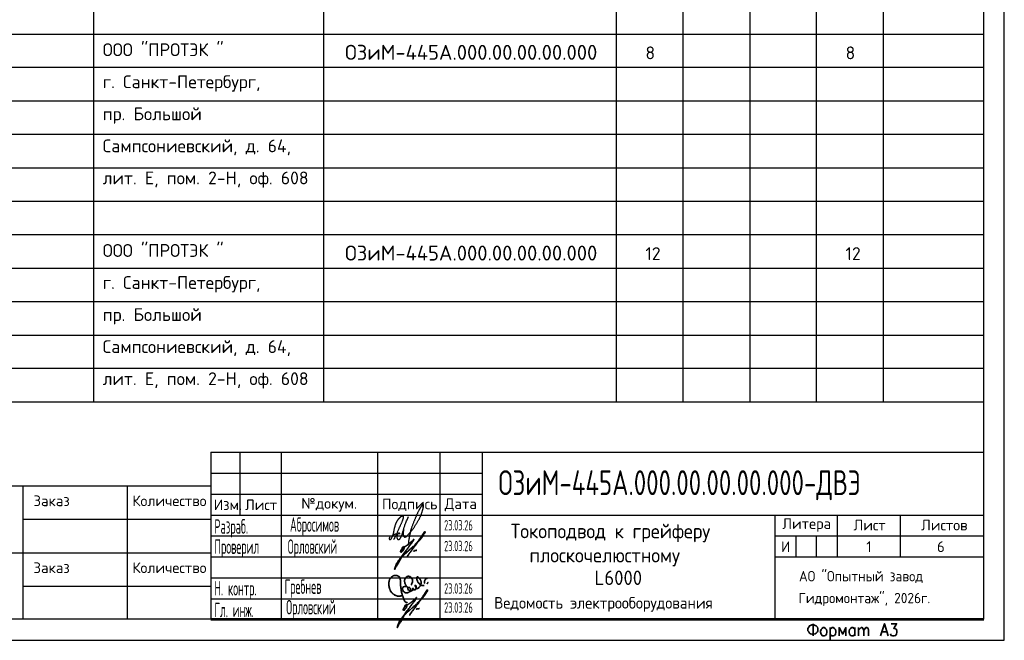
# Model space of a CAD drawing. Header units: millimetres. Extents: x -2 to 2563, y -5 to 295.
# Tile 2 of 13: x 184 to 422, y -5 to 145. Entities that reach past the tile are written whole.
import ezdxf

# ---------------------------------------------------------------- set-up
doc = ezdxf.new("R2010")
doc.units = ezdxf.units.MM
doc.layers.add('Cont', color=6, linetype='Continuous')
doc.layers.add('Основная', color=1, linetype='Continuous', lineweight=50)
doc.styles.add('Isocpeur', font='isocpeur.ttf')
doc.styles.add('simplex', font='simplex.shx', dxfattribs={"width": 0.9})
doc.styles.add('simplex.shx', font='simplex.shx', dxfattribs={"width": 0.9, "height": 2})

# ---------------------------------------------------------------- blocks, each defined once
blk = doc.blocks.new('абросимов')
at = {"color": 162, "lineweight": 25}
for points in [[(-760.73, -527.91), (-760.77, -528.14), (-760.79, -528.33), (-760.81, -528.47), (-760.83, -528.59), (-760.84, -528.67), (-760.84, -528.74), (-760.84, -528.79), (-760.84, -528.84), (-760.85, -528.89), (-760.84, -528.93), (-760.84, -528.98), (-760.84, -529.02), (-760.84, -529.06), (-760.84, -529.11), (-760.83, -529.15), (-760.83, -529.18), (-760.83, -529.22), (-760.82, -529.26), (-760.81, -529.29), (-760.81, -529.32), (-760.8, -529.36), (-760.79, -529.39), (-760.78, -529.42), (-760.77, -529.45), (-760.76, -529.48), (-760.75, -529.5), (-760.74, -529.53), (-760.72, -529.56), (-760.71, -529.58), (-760.69, -529.61), (-760.68, -529.63), (-760.66, -529.65), (-760.65, -529.67), (-760.63, -529.69), (-760.61, -529.7), (-760.6, -529.72), (-760.58, -529.73), (-760.56, -529.74), (-760.55, -529.75), (-760.53, -529.75), (-760.51, -529.76), (-760.49, -529.77), (-760.47, -529.77), (-760.45, -529.77), (-760.43, -529.77), (-760.41, -529.77), (-760.39, -529.77), (-760.37, -529.77), (-760.34, -529.76), (-760.31, -529.76), (-760.29, -529.75), (-760.26, -529.74), (-760.23, -529.73), (-760.2, -529.72), (-760.17, -529.71), (-760.15, -529.7), (-760.12, -529.68), (-760.09, -529.66), (-760.06, -529.64), (-760.03, -529.61), (-759.99, -529.57), (-759.93, -529.52), (-759.87, -529.45), (-759.79, -529.37), (-759.7, -529.28), (-759.6, -529.16), (-759.48, -529.04), (-759.36, -528.91), (-759.24, -528.77), (-759.11, -528.63), (-758.99, -528.49), (-758.87, -528.36), (-758.76, -528.22), (-758.66, -528.1), (-758.57, -527.97), (-758.47, -527.85), (-758.38, -527.72), (-758.29, -527.59), (-758.2, -527.46), (-758.11, -527.32), (-758.02, -527.17), (-757.92, -527.02), (-757.82, -526.86), (-757.72, -526.7), (-757.62, -526.54), (-757.52, -526.39), (-757.43, -526.23), (-757.34, -526.08), (-757.26, -525.94), (-757.19, -525.81), (-757.12, -525.68), (-757.05, -525.56), (-756.99, -525.45), (-756.93, -525.34), (-756.88, -525.23), (-756.83, -525.12), (-756.78, -525.02), (-756.73, -524.92), (-756.69, -524.82), (-756.64, -524.72), (-756.6, -524.62), (-756.56, -524.53), (-756.52, -524.43), (-756.48, -524.33), (-756.44, -524.24), (-756.41, -524.14), (-756.37, -524.05), (-756.34, -523.95), (-756.31, -523.86), (-756.28, -523.76), (-756.24, -523.67), (-756.21, -523.57), (-756.19, -523.48), (-756.16, -523.38), (-756.13, -523.29), (-756.1, -523.2), (-756.08, -523.11), (-756.05, -523.02), (-756.03, -522.93), (-756.01, -522.85), (-756, -522.76), (-755.98, -522.68), (-755.97, -522.61), (-755.95, -522.53), (-755.94, -522.47), (-755.94, -522.4), (-755.93, -522.34), (-755.93, -522.28), (-755.92, -522.23), (-755.92, -522.19), (-755.92, -522.14), (-755.92, -522.11), (-755.93, -522.07), (-755.93, -522.04), (-755.93, -522.02), (-755.94, -522), (-755.94, -521.98), (-755.95, -521.96), (-755.95, -521.95), (-755.96, -521.94), (-755.96, -521.93), (-755.97, -521.93), (-755.98, -521.92), (-755.98, -521.92), (-755.99, -521.92), (-756, -521.91), (-756, -521.91), (-756.01, -521.91), (-756.02, -521.91), (-756.02, -521.9), (-756.03, -521.9), (-756.04, -521.9), (-756.05, -521.9), (-756.05, -521.9), (-756.06, -521.9), (-756.07, -521.9), (-756.08, -521.9), (-756.09, -521.9), (-756.1, -521.91), (-756.11, -521.91), (-756.11, -521.91), (-756.12, -521.91), (-756.13, -521.92), (-756.14, -521.92), (-756.15, -521.93), (-756.16, -521.93), (-756.17, -521.94), (-756.18, -521.94), (-756.19, -521.95), (-756.2, -521.96), (-756.21, -521.97), (-756.22, -521.98), (-756.23, -522), (-756.25, -522.02), (-756.26, -522.04), (-756.28, -522.07), (-756.3, -522.1), (-756.33, -522.13), (-756.35, -522.17), (-756.38, -522.21), (-756.41, -522.26), (-756.45, -522.31), (-756.48, -522.36), (-756.52, -522.42), (-756.55, -522.48), (-756.59, -522.54), (-756.63, -522.6), (-756.67, -522.67), (-756.71, -522.73), (-756.76, -522.81), (-756.8, -522.88), (-756.84, -522.96), (-756.89, -523.04), (-756.93, -523.12), (-756.98, -523.21), (-757.03, -523.3), (-757.08, -523.4), (-757.13, -523.5), (-757.18, -523.6), (-757.23, -523.71), (-757.29, -523.82), (-757.35, -523.94), (-757.4, -524.06), (-757.46, -524.19), (-757.52, -524.31), (-757.58, -524.44), (-757.63, -524.56), (-757.68, -524.68), (-757.73, -524.8), (-757.78, -524.91), (-757.83, -525.02), (-757.87, -525.14), (-757.92, -525.25), (-757.97, -525.37), (-758.02, -525.5), (-758.07, -525.63), (-758.13, -525.76), (-758.19, -525.9), (-758.25, -526.05), (-758.31, -526.2), (-758.37, -526.36), (-758.44, -526.51), (-758.5, -526.66), (-758.56, -526.82), (-758.62, -526.97), (-758.67, -527.12), (-758.73, -527.26), (-758.77, -527.39), (-758.82, -527.52), (-758.86, -527.64), (-758.9, -527.75), (-758.93, -527.84), (-758.95, -527.93), (-758.98, -528), (-758.99, -528.06), (-759.01, -528.12), (-759.03, -528.18), (-759.04, -528.23), (-759.05, -528.29), (-759.07, -528.36), (-759.09, -528.43), (-759.1, -528.51), (-759.12, -528.6), (-759.14, -528.69), (-759.16, -528.79), (-759.18, -528.88), (-759.2, -528.98), (-759.22, -529.07), (-759.24, -529.17), (-759.26, -529.26), (-759.28, -529.35), (-759.3, -529.44), (-759.31, -529.53), (-759.33, -529.62), (-759.35, -529.72), (-759.37, -529.81), (-759.39, -529.91), (-759.41, -530.02), (-759.43, -530.12), (-759.45, -530.23), (-759.47, -530.34), (-759.49, -530.45), (-759.51, -530.55), (-759.52, -530.66), (-759.54, -530.77), (-759.55, -530.88), (-759.56, -530.99), (-759.58, -531.11), (-759.58, -531.25), (-759.59, -531.41), (-759.59, -531.58), (-759.6, -531.78)], [(-763.99, -529.71), (-764.05, -529.78), (-764.1, -529.84), (-764.14, -529.9), (-764.17, -529.94), (-764.19, -529.97), (-764.2, -530), (-764.21, -530.02), (-764.22, -530.05), (-764.22, -530.07), (-764.22, -530.08), (-764.23, -530.1), (-764.23, -530.12), (-764.23, -530.13), (-764.22, -530.15), (-764.22, -530.16), (-764.22, -530.18), (-764.22, -530.19), (-764.21, -530.21), (-764.21, -530.22), (-764.2, -530.23), (-764.19, -530.25), (-764.18, -530.26), (-764.17, -530.27), (-764.16, -530.29), (-764.15, -530.3), (-764.14, -530.31), (-764.13, -530.32), (-764.11, -530.33), (-764.1, -530.34), (-764.08, -530.35), (-764.07, -530.36), (-764.05, -530.37), (-764.03, -530.37), (-764.02, -530.38), (-764, -530.38), (-763.98, -530.38), (-763.97, -530.38), (-763.95, -530.37), (-763.93, -530.37), (-763.91, -530.36), (-763.89, -530.35), (-763.87, -530.34), (-763.85, -530.32), (-763.83, -530.3), (-763.81, -530.29), (-763.79, -530.27), (-763.77, -530.25), (-763.75, -530.23), (-763.73, -530.21), (-763.71, -530.18), (-763.69, -530.16), (-763.67, -530.13), (-763.66, -530.1), (-763.64, -530.07), (-763.62, -530.04), (-763.6, -530), (-763.57, -529.96), (-763.55, -529.91), (-763.53, -529.86), (-763.5, -529.81), (-763.48, -529.75), (-763.45, -529.69), (-763.42, -529.62), (-763.4, -529.55), (-763.37, -529.48), (-763.34, -529.41), (-763.31, -529.33), (-763.28, -529.25), (-763.25, -529.17), (-763.23, -529.1), (-763.2, -529.02), (-763.18, -528.94), (-763.16, -528.86), (-763.14, -528.79), (-763.13, -528.71), (-763.11, -528.63), (-763.1, -528.55), (-763.09, -528.47), (-763.07, -528.37), (-763.05, -528.28), (-763.03, -528.17), (-763.01, -528.06), (-762.99, -527.94), (-762.96, -527.82), (-762.93, -527.7), (-762.9, -527.58), (-762.87, -527.45), (-762.84, -527.33), (-762.81, -527.21), (-762.78, -527.09), (-762.74, -526.97), (-762.71, -526.86), (-762.67, -526.75), (-762.63, -526.65), (-762.59, -526.54), (-762.56, -526.44), (-762.52, -526.35), (-762.47, -526.26), (-762.43, -526.17), (-762.39, -526.09), (-762.35, -526.02), (-762.31, -525.94), (-762.27, -525.87), (-762.23, -525.81), (-762.19, -525.75), (-762.15, -525.69), (-762.11, -525.63), (-762.07, -525.58), (-762.04, -525.53), (-762, -525.49), (-761.97, -525.44), (-761.93, -525.4), (-761.9, -525.36), (-761.86, -525.32), (-761.83, -525.28), (-761.8, -525.25), (-761.77, -525.21), (-761.73, -525.18), (-761.7, -525.15), (-761.67, -525.12), (-761.64, -525.08), (-761.61, -525.05), (-761.58, -525.02), (-761.55, -525), (-761.52, -524.97), (-761.5, -524.94), (-761.47, -524.92), (-761.45, -524.89), (-761.42, -524.87), (-761.4, -524.85), (-761.37, -524.83), (-761.35, -524.81), (-761.33, -524.8), (-761.31, -524.78), (-761.29, -524.76), (-761.26, -524.75), (-761.24, -524.74), (-761.22, -524.73), (-761.2, -524.72), (-761.18, -524.71), (-761.16, -524.7), (-761.14, -524.69), (-761.11, -524.69), (-761.1, -524.69), (-761.08, -524.68), (-761.06, -524.68), (-761.04, -524.68), (-761.03, -524.68), (-761.01, -524.69), (-761, -524.69), (-760.98, -524.69), (-760.97, -524.7), (-760.95, -524.7), (-760.94, -524.71), (-760.93, -524.72), (-760.92, -524.73), (-760.91, -524.73), (-760.9, -524.74), (-760.89, -524.75), (-760.88, -524.77), (-760.87, -524.78), (-760.87, -524.79), (-760.86, -524.81), (-760.86, -524.82), (-760.85, -524.84), (-760.85, -524.86), (-760.85, -524.88), (-760.84, -524.9), (-760.84, -524.92), (-760.84, -524.94), (-760.84, -524.97), (-760.84, -524.99), (-760.84, -525.02), (-760.84, -525.05), (-760.84, -525.08), (-760.84, -525.12), (-760.85, -525.15), (-760.85, -525.19), (-760.86, -525.24), (-760.87, -525.28), (-760.89, -525.34), (-760.9, -525.4), (-760.92, -525.47), (-760.95, -525.55), (-760.98, -525.64), (-761.01, -525.74), (-761.05, -525.85), (-761.1, -525.96), (-761.14, -526.08), (-761.19, -526.2), (-761.24, -526.33), (-761.3, -526.46), (-761.35, -526.58), (-761.41, -526.71), (-761.47, -526.84), (-761.53, -526.98), (-761.59, -527.11), (-761.66, -527.24), (-761.72, -527.38), (-761.79, -527.52), (-761.85, -527.66), (-761.92, -527.81), (-761.99, -527.95), (-762.05, -528.1), (-762.12, -528.25), (-762.19, -528.41), (-762.26, -528.56), (-762.33, -528.72), (-762.4, -528.88), (-762.48, -529.04), (-762.56, -529.21), (-762.65, -529.41), (-762.76, -529.62), (-762.89, -529.86), (-763.03, -530.12), (-763.21, -530.43)], [(-761.61, -529.05), (-761.63, -528.99), (-761.65, -528.95), (-761.66, -528.91), (-761.67, -528.88), (-761.69, -528.86), (-761.7, -528.85), (-761.71, -528.84), (-761.72, -528.83), (-761.73, -528.82), (-761.74, -528.82), (-761.75, -528.82), (-761.76, -528.81), (-761.77, -528.81), (-761.78, -528.81), (-761.79, -528.81), (-761.81, -528.81), (-761.82, -528.82), (-761.83, -528.82), (-761.84, -528.82), (-761.86, -528.83), (-761.87, -528.83), (-761.89, -528.84), (-761.91, -528.85), (-761.92, -528.86), (-761.94, -528.87), (-761.97, -528.88), (-761.99, -528.9), (-762.01, -528.91), (-762.03, -528.93), (-762.05, -528.95), (-762.07, -528.97), (-762.09, -528.99), (-762.11, -529.02), (-762.13, -529.04), (-762.15, -529.06), (-762.17, -529.08), (-762.19, -529.11), (-762.2, -529.13), (-762.22, -529.16), (-762.23, -529.18), (-762.25, -529.21), (-762.26, -529.23), (-762.27, -529.26), (-762.28, -529.28), (-762.29, -529.31), (-762.3, -529.34), (-762.32, -529.36), (-762.33, -529.39), (-762.34, -529.42), (-762.35, -529.45), (-762.35, -529.47), (-762.36, -529.5), (-762.37, -529.53), (-762.38, -529.56), (-762.39, -529.59), (-762.39, -529.61), (-762.39, -529.64), (-762.4, -529.67), (-762.4, -529.69), (-762.4, -529.72), (-762.4, -529.74), (-762.4, -529.77), (-762.39, -529.8), (-762.39, -529.82), (-762.38, -529.85), (-762.38, -529.87), (-762.37, -529.9), (-762.36, -529.93), (-762.35, -529.95), (-762.34, -529.98), (-762.33, -530.01), (-762.32, -530.03), (-762.31, -530.06), (-762.3, -530.08), (-762.29, -530.11), (-762.28, -530.13), (-762.27, -530.16), (-762.26, -530.18), (-762.25, -530.2), (-762.24, -530.22), (-762.23, -530.23), (-762.22, -530.25), (-762.21, -530.26), (-762.2, -530.28), (-762.19, -530.29), (-762.17, -530.3), (-762.16, -530.31), (-762.15, -530.33), (-762.14, -530.34), (-762.12, -530.35), (-762.11, -530.36), (-762.1, -530.37), (-762.08, -530.38), (-762.07, -530.38), (-762.06, -530.39), (-762.04, -530.4), (-762.03, -530.4), (-762.01, -530.4), (-761.99, -530.4), (-761.97, -530.4), (-761.96, -530.39), (-761.93, -530.39), (-761.91, -530.38), (-761.89, -530.37), (-761.86, -530.36), (-761.83, -530.35), (-761.8, -530.33), (-761.77, -530.32), (-761.75, -530.3), (-761.72, -530.28), (-761.69, -530.27), (-761.67, -530.25), (-761.65, -530.23), (-761.63, -530.22), (-761.61, -530.2), (-761.6, -530.17), (-761.58, -530.15), (-761.56, -530.11), (-761.54, -530.07), (-761.51, -530.02), (-761.48, -529.96), (-761.44, -529.88), (-761.4, -529.8), (-761.36, -529.71), (-761.31, -529.61), (-761.27, -529.51), (-761.22, -529.39), (-761.17, -529.27), (-761.12, -529.15), (-761.08, -529.01), (-761.03, -528.88), (-760.99, -528.74), (-760.94, -528.59), (-760.89, -528.44), (-760.85, -528.29), (-760.8, -528.14), (-760.76, -527.99), (-760.71, -527.83), (-760.66, -527.67), (-760.61, -527.51), (-760.56, -527.35), (-760.51, -527.19), (-760.46, -527.03), (-760.4, -526.87), (-760.34, -526.7), (-760.27, -526.53), (-760.19, -526.34), (-760.1, -526.13), (-760, -525.88), (-759.87, -525.59), (-759.72, -525.25), (-759.54, -524.84)], [(-763.28, -529.26), (-763.22, -529.23), (-763.17, -529.21), (-763.13, -529.19), (-763.09, -529.17), (-763.06, -529.15), (-763.03, -529.14), (-763, -529.13), (-762.98, -529.12), (-762.96, -529.11), (-762.94, -529.1), (-762.92, -529.09), (-762.9, -529.08), (-762.88, -529.08), (-762.87, -529.07), (-762.85, -529.06), (-762.83, -529.06), (-762.82, -529.05), (-762.8, -529.05), (-762.79, -529.05), (-762.77, -529.04), (-762.76, -529.04), (-762.74, -529.04), (-762.72, -529.04), (-762.71, -529.04), (-762.69, -529.04), (-762.67, -529.04), (-762.65, -529.04), (-762.63, -529.04), (-762.61, -529.05), (-762.58, -529.06), (-762.54, -529.08), (-762.5, -529.09)]]:
    blk.add_lwpolyline(points, dxfattribs=at)
blk = doc.blocks.new('гребнев')
at = {"color": 7, "lineweight": 35, "flags": 128}
for points in [[(980.67, 131.23), (980.59, 131.14), (980.5, 131.14), (980.42, 131.14), (980.33, 131.14), (980.33, 131.23), (980.25, 131.23), (980.16, 131.31), (980.08, 131.4), (980.08, 131.48), (979.99, 131.48), (979.99, 131.57), (979.91, 131.65), (979.91, 131.74), (979.91, 131.82), (979.82, 131.82), (979.82, 131.9), (979.82, 131.99), (979.74, 132.07), (979.74, 132.16), (979.74, 132.24), (979.66, 132.33), (979.66, 132.41), (979.66, 132.5), (979.57, 132.58), (979.57, 132.67), (979.49, 132.75), (979.49, 132.84), (979.49, 132.92), (979.4, 133.01), (979.4, 133.09), (979.4, 133.17), (979.32, 133.26), (979.32, 133.34), (979.32, 133.43), (979.23, 133.51), (979.23, 133.6), (979.23, 133.68), (979.23, 133.77), (979.23, 133.85), (979.15, 133.94), (979.15, 134.02), (979.15, 134.11), (979.15, 134.19), (979.15, 134.28), (979.15, 134.36), (979.15, 134.44), (979.15, 134.53), (979.06, 134.61), (979.06, 134.7), (979.06, 134.78), (979.06, 134.87), (979.06, 134.95), (979.06, 135.04), (979.06, 135.12), (978.98, 135.12), (978.98, 135.21), (978.98, 135.29), (978.98, 135.38), (978.98, 135.46), (978.98, 135.55), (978.98, 135.63), (978.98, 135.71), (978.98, 135.8), (978.98, 135.88), (978.98, 135.97), (978.98, 136.05), (978.98, 136.14), (978.98, 136.22), (978.98, 136.31), (978.98, 136.39), (978.98, 136.48), (978.98, 136.56), (978.98, 136.65), (978.89, 136.65), (978.89, 136.73), (978.89, 136.82), (978.89, 136.9), (978.89, 136.98), (978.81, 136.98), (978.81, 137.07), (978.81, 137.15), (978.72, 137.24), (978.72, 137.32), (978.64, 137.32), (978.64, 137.41), (978.55, 137.41), (978.55, 137.49), (978.47, 137.49), (978.39, 137.58), (978.3, 137.58), (978.22, 137.58), (978.22, 137.66), (978.13, 137.66), (978.05, 137.66), (977.96, 137.66), (977.88, 137.66), (977.79, 137.66), (977.71, 137.66), (977.62, 137.66), (977.54, 137.66), (977.45, 137.66), (977.37, 137.66), (977.28, 137.58), (977.2, 137.58), (977.12, 137.49), (977.03, 137.49), (977.03, 137.41), (976.95, 137.41), (976.86, 137.32), (976.78, 137.32), (976.78, 137.24), (976.69, 137.15), (976.61, 137.07), (976.52, 136.98), (976.52, 136.9), (976.44, 136.9), (976.44, 136.82), (976.35, 136.73), (976.35, 136.65), (976.35, 136.56), (976.27, 136.48), (976.27, 136.39), (976.27, 136.31), (976.27, 136.22), (976.18, 136.14), (976.18, 136.05), (976.18, 135.97), (976.18, 135.88), (976.18, 135.8), (976.18, 135.71), (976.18, 135.63), (976.18, 135.55), (976.18, 135.46), (976.18, 135.38), (976.18, 135.29), (976.18, 135.21), (976.18, 135.12), (976.27, 135.12), (976.27, 135.04), (976.27, 134.95), (976.27, 134.87), (976.27, 134.78), (976.27, 134.7), (976.35, 134.7), (976.35, 134.61), (976.35, 134.53), (976.35, 134.44), (976.44, 134.44), (976.44, 134.36)], [(981.6, 135.38), (981.69, 135.46), (981.69, 135.63), (981.77, 135.71), (981.77, 135.8), (981.77, 135.88), (981.86, 135.97), (981.86, 136.05), (981.86, 136.14), (981.86, 136.22), (981.86, 136.31), (981.86, 136.39), (981.86, 136.48), (981.86, 136.56), (981.86, 136.65), (981.86, 136.73), (981.86, 136.82), (981.77, 136.82), (981.77, 136.9), (981.77, 136.98), (981.69, 136.98), (981.69, 137.07), (981.6, 137.15), (981.52, 137.24), (981.43, 137.32), (981.35, 137.32), (981.35, 137.41), (981.26, 137.41), (981.18, 137.41), (981.09, 137.41), (981.01, 137.49), (980.93, 137.49), (980.84, 137.49), (980.76, 137.49), (980.67, 137.41), (980.59, 137.41), (980.5, 137.41), (980.5, 137.32), (980.42, 137.32), (980.33, 137.24), (980.25, 137.15), (980.25, 137.07), (980.16, 137.07), (980.16, 136.98), (980.08, 136.9), (980.08, 136.82), (980.08, 136.73), (980.08, 136.65), (979.99, 136.65), (979.99, 136.56), (979.99, 136.48), (979.99, 136.39), (979.99, 136.31), (979.99, 136.22), (979.99, 136.14), (980.08, 136.05), (980.08, 135.97), (980.08, 135.88), (980.08, 135.8), (980.08, 135.71), (980.16, 135.71), (980.16, 135.63), (980.16, 135.55), (980.25, 135.46), (980.25, 135.38), (980.33, 135.29), (980.33, 135.21), (980.42, 135.12), (980.5, 135.04), (980.5, 134.95), (980.67, 134.87)], [(983.89, 135.63), (983.97, 135.63), (983.97, 135.71), (983.97, 135.8), (983.97, 135.88), (983.97, 135.97), (983.97, 136.05), (983.97, 136.14), (983.97, 136.22), (983.89, 136.31), (983.89, 136.39), (983.89, 136.48), (983.8, 136.56), (983.8, 136.65), (983.72, 136.65), (983.72, 136.73), (983.72, 136.82), (983.63, 136.82), (983.63, 136.9), (983.55, 136.9), (983.55, 136.98), (983.47, 136.98), (983.47, 137.07), (983.38, 137.15), (983.3, 137.24), (983.21, 137.24), (983.21, 137.32), (983.13, 137.32), (983.04, 137.32), (982.96, 137.24), (982.96, 137.15), (982.87, 137.07), (982.87, 136.98), (982.96, 136.9), (982.96, 136.82), (982.96, 136.73), (982.96, 136.65), (983.04, 136.56), (983.04, 136.48), (983.04, 136.39), (983.13, 136.39), (983.13, 136.31), (983.13, 136.22), (983.21, 136.14), (983.21, 136.05), (983.3, 136.05), (983.3, 135.97), (983.3, 135.88), (983.38, 135.88), (983.38, 135.8), (983.47, 135.8), (983.47, 135.71), (983.55, 135.71), (983.55, 135.63), (983.63, 135.63), (983.63, 135.55), (983.72, 135.55), (983.72, 135.46), (983.8, 135.46), (983.89, 135.46), (983.89, 135.38), (983.97, 135.38), (984.06, 135.29), (984.14, 135.29), (984.23, 135.29), (984.31, 135.29), (984.4, 135.29), (984.48, 135.29), (984.57, 135.29), (984.74, 135.29)], [(985.5, 136.9), (985.41, 136.98), (985.33, 136.98), (985.24, 136.98), (985.16, 136.9), (985.07, 136.9), (985.07, 136.82), (984.99, 136.73), (984.99, 136.65), (984.9, 136.56), (984.9, 136.48), (984.9, 136.39), (984.82, 136.39), (984.82, 136.31), (984.82, 136.22), (984.82, 136.14), (984.82, 136.05), (984.82, 135.97), (984.82, 135.8), (984.9, 135.71)], [(985.41, 135.63), (985.41, 135.71), (985.5, 135.71), (985.5, 135.8), (985.58, 135.88), (985.58, 135.97), (985.67, 135.97)], [(976.44, 134.36), (976.44, 134.28), (976.52, 134.19), (976.52, 134.11), (976.52, 134.02), (976.61, 134.02), (976.61, 133.94), (976.61, 133.85), (976.69, 133.85), (976.69, 133.77), (976.78, 133.68), (976.78, 133.6), (976.86, 133.6), (976.86, 133.51), (976.95, 133.51), (976.95, 133.43), (977.03, 133.43), (977.12, 133.34), (977.12, 133.26), (977.2, 133.26), (977.28, 133.17), (977.37, 133.09), (977.45, 133.09), (977.54, 133.01), (977.62, 133.01), (977.62, 132.92), (977.71, 132.92), (977.79, 132.92), (977.79, 132.84), (977.88, 132.84), (977.96, 132.84), (978.05, 132.75), (978.13, 132.75), (978.22, 132.75), (978.22, 132.67), (978.3, 132.67), (978.39, 132.67), (978.47, 132.67), (978.55, 132.67), (978.64, 132.67), (978.72, 132.67), (978.81, 132.67), (978.89, 132.67), (978.98, 132.67), (978.98, 132.75), (979.06, 132.75), (979.15, 132.75), (979.23, 132.75), (979.32, 132.75), (979.4, 132.75), (979.49, 132.75)], [(980.25, 134.95), (980.16, 135.04), (979.99, 135.04), (979.91, 135.04), (979.82, 134.95), (979.74, 134.95), (979.66, 134.95), (979.66, 134.87), (979.57, 134.78), (979.57, 134.7), (979.49, 134.7), (979.49, 134.61), (979.49, 134.53), (979.49, 134.44), (979.49, 134.36), (979.49, 134.28), (979.57, 134.19), (979.57, 134.11), (979.57, 134.02), (979.66, 134.02), (979.66, 133.94), (979.74, 133.85), (979.82, 133.77), (979.91, 133.68), (979.99, 133.68), (979.99, 133.6), (980.08, 133.6), (980.16, 133.51), (980.25, 133.51), (980.33, 133.51), (980.42, 133.51), (980.5, 133.51), (980.59, 133.51), (980.67, 133.51), (980.76, 133.51), (980.84, 133.6), (980.93, 133.6), (981.01, 133.68), (981.09, 133.68), (981.09, 133.77), (981.18, 133.77), (981.18, 133.85), (981.26, 133.85), (981.26, 133.94), (981.35, 133.94), (981.35, 134.02), (981.35, 134.11), (981.43, 134.19), (981.43, 134.28), (981.43, 134.36), (981.43, 134.44), (981.35, 134.53), (981.35, 134.61), (981.26, 134.7), (981.18, 134.78), (981.09, 134.78), (981.01, 134.78), (980.93, 134.78), (980.84, 134.78), (980.84, 134.7), (980.84, 134.61), (980.76, 134.61), (980.76, 134.53), (980.76, 134.44), (980.84, 134.36), (980.84, 134.28), (980.84, 134.19), (980.93, 134.19), (981.01, 134.11), (981.09, 134.02), (981.18, 134.02), (981.18, 133.94), (981.26, 133.94), (981.35, 133.94), (981.43, 133.85), (981.52, 133.85), (981.52, 133.94), (981.6, 133.94), (981.69, 133.94), (981.69, 134.02), (981.77, 134.02), (981.86, 134.02), (981.86, 134.11), (981.94, 134.11), (982.03, 134.19), (982.11, 134.28), (982.11, 134.36), (982.11, 134.44), (982.11, 134.53), (982.03, 134.53), (981.94, 134.53), (981.86, 134.53), (981.86, 134.44), (981.94, 134.44), (981.94, 134.36), (981.94, 134.28), (982.03, 134.28), (982.11, 134.28), (982.11, 134.19), (982.2, 134.19), (982.28, 134.19), (982.36, 134.19), (982.45, 134.19), (982.53, 134.19), (982.53, 134.28), (982.62, 134.28), (982.62, 134.36), (982.7, 134.44), (982.7, 134.53), (982.79, 134.53), (982.79, 134.61), (982.79, 134.7), (982.79, 134.78), (982.79, 134.87), (982.79, 134.95), (982.79, 135.04), (982.79, 135.12), (982.7, 135.12), (982.7, 135.21), (982.62, 135.21), (982.62, 135.29), (982.53, 135.29), (982.53, 135.21), (982.53, 135.12), (982.62, 135.12), (982.62, 135.04), (982.62, 134.95), (982.7, 134.87), (982.7, 134.78), (982.79, 134.7), (982.79, 134.61), (982.87, 134.61), (982.96, 134.53), (983.04, 134.53), (983.13, 134.53), (983.21, 134.61), (983.3, 134.61), (983.3, 134.7), (983.38, 134.7), (983.47, 134.78), (983.47, 134.87), (983.55, 134.95), (983.63, 135.04), (983.72, 135.12), (983.72, 135.21), (983.8, 135.38), (983.8, 135.46), (983.89, 135.55), (983.89, 135.63)]]:
    blk.add_lwpolyline(points, dxfattribs=at)
blk = doc.blocks.new('Орловский')
at = {"color": 7, "lineweight": 35, "flags": 128}
for points in [[(979.15, 126.57), (979.15, 126.66), (979.23, 126.74), (979.23, 126.82), (979.23, 126.91), (979.32, 126.91), (979.32, 126.99), (979.32, 127.08), (979.4, 127.08), (979.4, 127.16), (979.49, 127.25), (979.49, 127.33), (979.57, 127.33), (979.57, 127.42), (979.66, 127.5), (979.66, 127.59), (979.74, 127.59), (979.74, 127.67), (979.82, 127.76), (979.91, 127.84), (979.99, 127.93), (979.99, 128.01), (980.08, 128.01), (980.08, 128.09), (980.16, 128.09), (980.16, 128.18), (980.25, 128.26), (980.33, 128.35), (980.42, 128.43), (980.5, 128.43), (980.5, 128.52), (980.59, 128.6), (980.67, 128.69), (980.76, 128.69), (980.76, 128.77), (980.84, 128.77), (980.84, 128.86), (980.93, 128.86), (980.93, 128.94), (981.01, 128.94), (981.09, 129.03), (981.09, 129.11), (981.18, 129.11), (981.26, 129.2), (981.35, 129.28), (981.43, 129.36), (981.52, 129.36), (981.52, 129.45), (981.6, 129.45), (981.6, 129.53), (981.69, 129.53), (981.69, 129.62), (981.77, 129.62), (981.77, 129.7), (981.86, 129.7), (981.94, 129.79), (982.03, 129.87), (982.11, 129.96), (982.2, 130.04), (982.28, 130.13), (982.36, 130.13), (982.36, 130.21), (982.45, 130.21), (982.45, 130.3), (982.53, 130.3), (982.62, 130.38), (982.7, 130.47), (982.79, 130.55), (982.87, 130.63), (982.96, 130.63), (982.96, 130.72), (983.04, 130.72), (983.04, 130.8), (983.13, 130.8), (983.13, 130.89), (983.21, 130.89), (983.21, 130.97), (983.3, 130.97), (983.38, 131.06), (983.47, 131.14), (983.55, 131.23), (983.63, 131.31), (983.63, 131.4), (983.72, 131.4), (983.72, 131.48), (983.8, 131.48), (983.8, 131.57), (983.89, 131.57), (983.89, 131.65), (983.97, 131.65), (983.97, 131.74), (984.06, 131.74), (984.06, 131.82), (984.14, 131.82), (984.14, 131.9), (984.23, 131.9), (984.23, 131.99), (984.31, 131.99), (984.31, 132.07), (984.4, 132.07), (984.4, 132.16), (984.48, 132.16), (984.48, 132.24), (984.57, 132.24), (984.57, 132.33), (984.65, 132.33), (984.65, 132.41), (984.74, 132.41), (984.74, 132.5), (984.82, 132.5), (984.82, 132.58), (984.9, 132.58), (984.9, 132.67), (984.99, 132.67), (984.99, 132.75), (985.07, 132.84), (985.16, 132.92), (985.16, 133.01), (985.24, 133.01), (985.24, 133.09), (985.33, 133.09), (985.33, 133.17), (985.41, 133.26), (985.41, 133.34), (985.5, 133.34), (985.5, 133.43), (985.5, 133.51), (985.58, 133.51), (985.58, 133.6), (985.67, 133.6), (985.67, 133.68), (985.75, 133.77), (985.75, 133.85), (985.84, 133.94), (985.84, 134.02), (985.92, 134.02), (985.92, 134.11), (986.01, 134.19), (986.01, 134.28), (986.09, 134.36), (986.09, 134.44), (986.09, 134.53), (986.01, 134.53), (985.92, 134.44), (985.92, 134.36), (985.84, 134.36), (985.84, 134.28), (985.75, 134.19), (985.75, 134.11), (985.67, 134.11), (985.67, 134.02), (985.58, 133.94), (985.58, 133.85), (985.5, 133.85), (985.5, 133.77), (985.41, 133.68), (985.41, 133.6), (985.33, 133.6), (985.33, 133.51), (985.24, 133.43), (985.16, 133.34), (985.16, 133.26)], [(980.5, 130.55), (980.67, 130.63), (980.76, 130.63), (980.84, 130.72), (980.93, 130.72), (981.01, 130.8), (981.09, 130.8), (981.09, 130.89), (981.18, 130.89), (981.26, 130.97), (981.35, 130.97), (981.43, 131.06), (981.52, 131.14), (981.6, 131.14), (981.69, 131.23), (981.77, 131.31), (981.86, 131.31), (981.94, 131.4), (982.03, 131.48), (982.11, 131.57), (982.2, 131.57), (982.28, 131.65), (982.36, 131.74), (982.45, 131.82), (982.53, 131.9), (982.62, 131.9), (982.62, 131.99), (982.7, 131.99), (982.79, 132.07), (982.87, 132.16), (982.87, 132.24), (982.96, 132.24), (983.04, 132.33), (983.13, 132.41), (983.21, 132.5), (983.3, 132.58), (983.3, 132.67), (983.38, 132.67), (983.38, 132.58), (983.3, 132.5), (983.3, 132.41), (983.21, 132.33), (983.21, 132.24), (983.13, 132.24), (983.13, 132.16), (983.04, 132.07), (982.96, 131.99), (982.96, 131.9), (982.87, 131.9), (982.87, 131.82), (982.87, 131.74), (982.79, 131.74), (982.79, 131.65), (982.7, 131.65), (982.7, 131.57), (982.62, 131.48), (982.53, 131.4), (982.53, 131.31), (982.45, 131.31), (982.45, 131.23), (982.36, 131.14), (982.28, 131.06), (982.28, 130.97), (982.2, 130.97), (982.2, 130.89), (982.11, 130.8), (982.11, 130.72), (982.03, 130.72), (982.03, 130.63), (981.94, 130.55), (981.86, 130.47), (981.86, 130.38), (981.77, 130.38), (981.77, 130.3), (981.69, 130.21), (981.6, 130.13), (981.52, 130.04), (981.52, 129.96), (981.43, 129.96), (981.43, 129.87), (981.35, 129.79), (981.35, 129.7), (981.26, 129.7), (981.26, 129.62), (981.18, 129.62), (981.18, 129.53), (981.09, 129.45), (981.09, 129.36), (981.01, 129.36), (981.01, 129.28), (980.93, 129.28), (980.93, 129.2), (980.84, 129.11), (980.84, 129.03), (980.76, 129.03), (980.76, 128.94), (980.67, 128.86), (980.67, 128.77), (980.59, 128.77), (980.59, 128.69), (980.5, 128.69), (980.5, 128.6), (980.5, 128.52), (980.42, 128.52), (980.42, 128.43), (980.33, 128.35), (980.33, 128.26), (980.33, 128.18), (980.25, 128.18), (980.25, 128.09), (980.25, 128.01), (980.16, 128.01), (980.16, 127.93), (980.16, 127.84), (980.08, 127.84), (980.08, 127.76), (980.08, 127.67), (979.99, 127.67), (979.99, 127.59), (979.91, 127.5), (979.91, 127.42), (979.82, 127.33), (979.82, 127.25), (979.74, 127.25), (979.74, 127.16), (979.74, 127.08), (979.66, 127.08), (979.66, 126.99), (979.66, 126.91), (979.57, 126.91), (979.57, 126.82), (979.49, 126.74), (979.49, 126.66), (979.4, 126.66), (979.4, 126.57), (979.32, 126.49), (979.32, 126.4), (979.23, 126.32), (979.15, 126.23), (979.15, 126.15), (979.06, 126.06), (979.06, 125.98), (978.98, 125.89), (978.98, 125.81), (978.89, 125.72), (978.89, 125.64), (978.81, 125.55), (978.81, 125.47), (978.72, 125.47), (978.72, 125.55), (978.81, 125.55), (978.81, 125.64), (978.81, 125.72), (978.81, 125.81), (978.89, 125.89), (978.89, 125.98), (978.89, 126.06), (978.98, 126.15), (978.98, 126.23), (979.06, 126.32), (979.06, 126.4), (979.06, 126.49), (979.15, 126.57)], [(981.09, 131.06), (981.01, 130.97), (980.93, 130.89), (980.84, 130.8), (980.76, 130.72), (980.67, 130.63), (980.67, 130.55), (980.59, 130.55), (980.59, 130.47), (980.5, 130.38), (980.5, 130.3), (980.42, 130.3), (980.42, 130.21), (980.33, 130.13), (980.33, 130.04), (980.25, 130.04), (980.25, 129.96), (980.25, 129.87), (980.16, 129.79), (980.16, 129.7), (980.25, 129.7), (980.25, 129.62), (980.33, 129.62), (980.42, 129.62), (980.42, 129.7), (980.5, 129.7), (980.5, 129.79), (980.59, 129.79), (980.59, 129.87), (980.67, 129.87), (980.76, 129.96), (980.76, 130.04), (980.84, 130.04), (980.84, 130.13), (980.93, 130.21), (980.93, 130.3), (981.01, 130.3), (981.01, 130.38), (981.01, 130.47), (981.01, 130.55), (981.09, 130.55), (981.09, 130.63), (981.09, 130.72), (981.01, 130.72), (981.01, 130.8), (980.93, 130.8), (980.84, 130.8), (980.76, 130.8), (980.67, 130.8), (980.67, 130.72), (980.59, 130.72)], [(985.16, 133.26), (985.07, 133.17), (985.07, 133.09), (984.99, 133.09), (984.99, 133.01), (984.99, 132.92), (984.9, 132.92), (984.9, 132.84), (984.82, 132.84), (984.82, 132.75), (984.74, 132.75), (984.74, 132.67), (984.65, 132.58), (984.65, 132.5), (984.57, 132.5), (984.57, 132.41), (984.48, 132.33), (984.48, 132.24), (984.4, 132.24), (984.4, 132.16), (984.31, 132.07), (984.31, 131.99), (984.23, 131.9), (984.23, 131.82), (984.14, 131.82), (984.14, 131.74), (984.06, 131.65), (984.06, 131.57), (983.97, 131.57), (983.97, 131.48), (983.89, 131.4), (983.89, 131.31), (983.8, 131.31), (983.8, 131.23), (983.72, 131.23), (983.72, 131.14), (983.63, 131.14), (983.63, 131.06), (983.55, 130.97), (983.55, 130.89), (983.47, 130.89), (983.47, 130.8), (983.38, 130.72), (983.3, 130.63), (983.3, 130.55), (983.21, 130.55), (983.21, 130.47), (983.13, 130.38), (983.04, 130.3), (983.04, 130.21), (982.96, 130.21), (982.96, 130.13), (982.87, 130.13), (982.87, 130.04), (982.79, 129.96), (982.79, 129.87), (982.7, 129.87), (982.7, 129.79), (982.62, 129.7), (982.62, 129.62), (982.53, 129.62), (982.53, 129.53), (982.45, 129.53), (982.45, 129.45), (982.36, 129.36), (982.28, 129.28), (982.28, 129.2), (982.2, 129.2), (982.2, 129.11), (982.11, 129.03), (982.11, 128.94), (982.03, 128.94), (982.03, 128.86), (981.94, 128.86), (981.94, 128.77), (981.86, 128.69), (981.86, 128.6), (981.77, 128.52), (981.77, 128.43), (981.69, 128.35)], [(983.3, 129.79), (983.38, 129.87), (983.47, 129.87), (983.55, 129.96), (983.63, 129.96), (983.72, 129.96), (983.8, 129.96), (983.89, 129.96), (983.97, 129.96), (984.06, 130.04), (984.14, 130.04)]]:
    blk.add_lwpolyline(points, dxfattribs=at)

msp = doc.modelspace()

# ---------------------------------------------------------------- linework, layer by layer
at = {"color": 7, "linetype": 'Continuous', "lineweight": 25}
for p, q in [((421.96, -4.57), (421.96, 295.21)), ((416.98, 141.78), (18.1, 141.78)), ((416.98, 133.74), (18.1, 133.74)), ((416.98, 125.62), (18.1, 125.62)), ((416.98, 117.58), (18.1, 117.58)), ((416.98, 109.45), (18.1, 109.45)), ((416.98, 101.41), (18.1, 101.41)), ((416.98, 93.37), (18.1, 93.37)), ((416.98, 85.25), (18.1, 85.25)), ((416.98, 77.21), (18.1, 77.21)), ((416.98, 69.08), (18.1, 69.08)), ((416.98, 61.04), (18.1, 61.04)), ((230.17, 35.79), (295.79, 35.79)), ((230.17, 20.68), (295.79, 20.68)), ((371.54, 20.68), (371.54, 15.61)), ((376.52, 20.68), (376.52, 15.61)), ((230.17, 15.61), (295.79, 15.61)), ((230.17, 10.54), (295.79, 10.54)), ((230.17, 5.47), (295.79, 5.47)), ((-2.08, -4.57), (421.96, -4.57))]:
    msp.add_line(p, q, dxfattribs=at)
at = {"color": 7, "linetype": 'Continuous', "lineweight": 53}
msp.add_line((230.17, 0.49), (416.98, 0.49), dxfattribs=at)
at = {"color": 7, "linetype": 'Continuous', "lineweight": 35}
for p, q in [((375.73, -0.56), (375.73, -3.53)), ((379.84, -1.52), (379.84, -4.57)), ((385.87, -1.52), (385.87, -3.53)), ((386.74, -1.52), (386.74, -3.53)), ((392.42, -2.56), (393.56, -2.56))]:
    msp.add_line(p, q, dxfattribs=at)
for points in [[(375.47, -0.82), (375.91, -0.82), (376.26, -0.99), (376.52, -1.08), (376.78, -1.43), (376.87, -1.69), (376.87, -2.3), (376.78, -2.56), (376.52, -2.83), (376.26, -3), (375.91, -3.09), (375.47, -3.09), (375.12, -3), (374.86, -2.83), (374.69, -2.56), (374.51, -2.3), (374.51, -1.69), (374.69, -1.43), (374.86, -1.08), (375.12, -0.99)], [(378.09, -1.52), (378.44, -1.52), (378.71, -1.69), (378.97, -1.95), (379.06, -2.39), (379.06, -2.65), (378.97, -3.09), (378.71, -3.44), (378.44, -3.53), (378.09, -3.53), (377.92, -3.44), (377.66, -3.09), (377.57, -2.65), (377.57, -2.39), (377.66, -1.95), (377.92, -1.69)]]:
    msp.add_lwpolyline(points, close=True, dxfattribs=at)
for points in [[(379.84, -1.95), (380.1, -1.69), (380.28, -1.52), (380.63, -1.52), (380.89, -1.69), (381.15, -1.95), (381.24, -2.39), (381.24, -2.65), (381.15, -3.09), (380.89, -3.44), (380.63, -3.53), (380.28, -3.53), (380.1, -3.44), (379.84, -3.09)], [(383.69, -3.53), (383.69, -1.52), (382.9, -3.09), (382.03, -1.52), (382.03, -3.53)], [(385.87, -3.09), (385.61, -3.44), (385.43, -3.53), (385.08, -3.53), (384.82, -3.44), (384.73, -3.26), (384.56, -3.09), (384.47, -2.65), (384.47, -2.39), (384.56, -1.95), (384.82, -1.69), (385.08, -1.52), (385.43, -1.52), (385.61, -1.69), (385.87, -1.95)], [(386.74, -2.13), (387.09, -1.69), (387.36, -1.52), (387.62, -1.52), (387.79, -1.69), (387.97, -2.13), (387.97, -3.53)], [(387.97, -2.13), (388.32, -1.69), (388.49, -1.52), (388.75, -1.52), (389.02, -1.69), (389.1, -2.13), (389.1, -3.53)], [(392.07, -3.53), (393.04, -0.56), (393.91, -3.53)], [(394.61, -0.56), (395.92, -0.56), (395.22, -1.69), (395.57, -1.69), (395.74, -1.87), (395.92, -1.95), (396.01, -2.39), (396.01, -2.65), (395.92, -3.09), (395.66, -3.44), (395.31, -3.53), (394.96, -3.53), (394.61, -3.44), (394.52, -3.26), (394.43, -3)]]:
    msp.add_lwpolyline(points, dxfattribs=at)
at = {"layer": 'Cont', "color": 7}
for p, q in [((201.86, 290.23), (201.86, 52.92)), ((257.43, 290.23), (257.43, 52.92)), ((328.11, 290.23), (328.11, 52.92)), ((392.69, 290.23), (392.69, 52.92)), ((416.98, 0.49), (416.98, 290.23)), ((344.28, 281.15), (344.28, 52.92)), ((360.44, 281.15), (360.44, 52.92)), ((376.52, 281.15), (376.52, 52.92)), ((416.98, 52.92), (18.1, 52.92)), ((230.17, 40.86), (416.98, 40.86)), ((230.17, 40.86), (230.17, 0.49)), ((237.24, 25.66), (237.24, 40.86)), ((247.29, 0.49), (247.29, 40.86)), ((270.53, 0.49), (270.53, 40.86)), ((285.65, 0.49), (285.65, 40.86)), ((295.79, 40.86), (295.79, 0.49)), ((43.36, 32.74), (230.17, 32.74)), ((184.73, 32.74), (184.73, 0.49)), ((209.98, 32.74), (209.98, 0.49)), ((230.17, 30.73), (295.79, 30.73)), ((184.73, 24.7), (230.17, 24.7)), ((230.17, 25.66), (295.79, 25.66)), ((295.79, 25.66), (416.98, 25.66)), ((366.47, 25.66), (366.47, 0.49)), ((381.59, 25.66), (381.59, 15.61)), ((396.79, 25.66), (396.79, 15.61)), ((366.47, 20.68), (416.98, 20.68)), ((43.36, 16.57), (230.17, 16.57)), ((366.47, 15.61), (416.98, 15.61)), ((184.73, 8.53), (230.17, 8.53)), ((416.98, 0.49), (18.1, 0.49))]:
    msp.add_line(p, q, dxfattribs=at)

# ---------------------------------------------------------------- block references
at = {"color": 1, "linetype": 'ByBlock', "lineweight": 20}
msp.add_blockref('абросимов', (1037.51, 550.14), dxfattribs=at)
at = {"layer": 'Основная'}
for name, p in [('Орловский', (-704.14, -112.88)), ('гребнев', (-702.97, -126.6)), ('Орловский', (-703.5, -126.92))]:
    msp.add_blockref(name, p, dxfattribs=at)

# ---------------------------------------------------------------- texts
at = {"color": 0, "lineweight": 35, "style": 'simplex', "width": 0.7}
msp.add_text('ОЗиМ-445А.000.00.00.00.000-ДВЭ', height=6, dxfattribs=at).set_placement((299.7, 30.49))
at = {"color": 7, "lineweight": 20, "style": 'simplex.shx', "width": 0.5}
for s, height, p in [('Разраб.', 3.5, (231.03, 21.17)), ('Абросимов', 3.5, (249.31, 21.64)), ('23.03.26', 2.5, (286.58, 21.95)), ('Проверил', 3.5, (231.03, 16.3)), ('Орловский', 3.5, (248.77, 16.31)), ('23.03.26', 2.5, (286.58, 16.95)), ('Н. контр.', 3.5, (231.03, 6.24)), ('Гребнев', 3.5, (248.01, 6.64)), ('23.03.26', 2.5, (286.58, 6.69)), ('Орловский', 3.5, (248.4, 1.68)), ('Гл. инж.', 3.5, (231.04, 1)), ('23.03.26', 2.5, (286.58, 2.09))]:
    msp.add_text(s, height=height, dxfattribs=at).set_placement(p)
at = {"color": 7, "linetype": 'ByBlock', "lineweight": 30, "style": 'simplex', "width": 0.9}
for s, height, p in [('Токоподвод к грейферу', 3.5, (302.66, 20.06)), (' плоскочелюстному', 3.5, (305.1, 14.23)), ('L6000', 3.5, (322.93, 8.78)), ('АО "Опытный завод ', 2.5, (372.33, 9.66)), ('Ведомость электрооборудования', 2.8, (298.67, 3.07)), ('Гидромонтаж", 2026г.', 2.5, (372.24, 4.38))]:
    msp.add_text(s, height=height, dxfattribs=at).set_placement(p)
at = {"color": 7, "lineweight": 25, "style": 'Isocpeur'}
for s, insert, char_height, width, attachment_point in [('\\pxsm1.5,ql;ОЗиМ-445А.000.00.00.00.000', (303.35, 137.44), 3.612, 81.4421, 5), ('\\pxsm1.5,ql;{\\H0.85714x;8\\H1.13334x; }', (375.94, 137.31), 3.612, 81.4421, 5), ('\\pxsm1.5,ql;{\\H0.85714x;8}', (424.31, 137.31), 3.612, 81.4421, 5), ('{\\H0.85714x;\\P\\pxsm1.5,ql;ООО "ПРОТЭК "\\Pг. Санкт-Петербург,\\Pпр. Большой \\PСампсониевский, д. 64,\\Pлит. Е, пом. 2-Н, оф. 608}', (244.77, 124.75), 3.612, 81.4421, 5), ('\\pxsm1.5,ql;ОЗиМ-445А.000.00.00.00.000', (303.35, 88.95), 3.612, 81.4421, 5), ('\\pxsm1.5,ql;{\\H0.85714x;12\\H1.13334x; }', (375.94, 88.82), 3.612, 81.4421, 5), ('\\pxsm1.5,ql;{\\H0.85714x;12}', (424.31, 88.82), 3.612, 81.4421, 5), ('{\\H0.85714x;\\P\\pxsm1.5,ql;ООО "ПРОТЭК "\\Pг. Санкт-Петербург,\\Pпр. Большой \\PСампсониевский, д. 64,\\Pлит. Е, пом. 2-Н, оф. 608}', (244.77, 76.26), 3.612, 81.4421, 5), ('\\pxi0.4;Заказ', (186.29, 29.11), 2.58, 20.64, 4), ('\\pxi0.4;Количество', (210.18, 29.11), 2.58, 20.64, 4), ('Изм.', (234.32, 28.15), 2.58, 10.32, 5), ('Лист', (242.33, 28.15), 2.58, 10.32, 5), ('№докум.', (258.78, 28.15), 2.58, 10.32, 5), ('Подпись', (278.27, 28.15), 2.58, 15.48, 5), ('Дата', (290.6, 28.15), 2.58, 10.32, 5), ('Литера ', (374.2, 23.26), 2.58, 20.64, 5), ('Лист ', (389.4, 23.26), 2.58, 20.64, 5), ('Листов', (407.46, 23.26), 2.58, 20.64, 5), ('И', (369.1, 18.03), 2.58, 20.64, 5), ('1', (389.25, 18.03), 2.58, 20.64, 5), ('6', (406.63, 18.03), 2.58, 20.64, 5), ('\\pxi0.4;Заказ', (186.29, 12.95), 2.58, 20.64, 4), ('\\pxi0.4;Количество', (210.18, 12.95), 2.58, 20.64, 4)]:
    msp.add_mtext(s, dxfattribs=dict(at, insert=insert, char_height=char_height, width=width, attachment_point=attachment_point))

doc.saveas('drawing.dxf')
